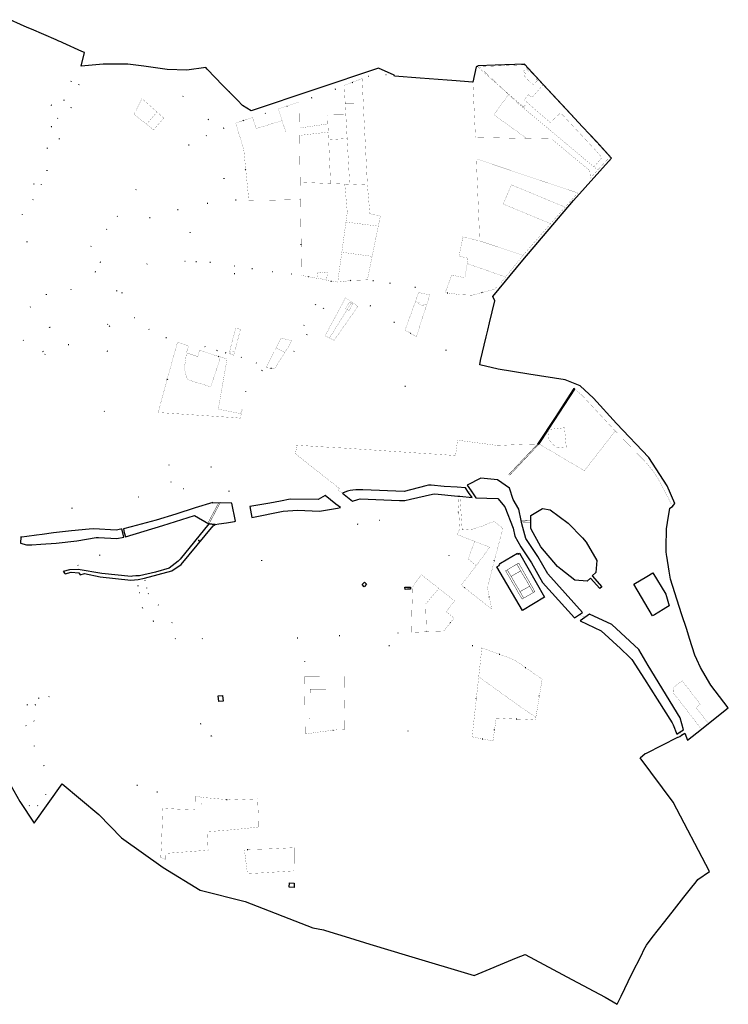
# Model space of a CAD drawing. Header units: metres. Extents: x 1943189 to 1944159, y 7204892 to 7205646.
# Tile 21 of 21: x 1943644 to 1944159, y 7204892 to 7205607. Entities that reach past the tile are written whole.
import ezdxf

# ---------------------------------------------------------------- set-up
doc = ezdxf.new("R2010")
doc.units = ezdxf.units.M
doc.header["$LTSCALE"] = 2
for name, pattern in [('CONTINU', [0]), ('PCI_LIEUDIT', [10, 4, -1.7, 0.45, -1.7, 0.45, -1.7]), ('PCI_SECTION', [23, 8, -2, 8, -2.25, 0.5, -2.25]), ('PCI_SUBDIV', [6, 4, -2]), ('PCI_TOPO', [2, 1, -1])]:
    doc.linetypes.add(name, pattern=pattern)
for name, color, linetype in [('1FLECHEFL', 7, 'CONTINU'), ('1LIEUDIT', 7, 'PCI_LIEUDIT'), ('1SECTION', 7, 'PCI_SECTION'), ('1SUBDFISC', 7, 'PCI_SUBDIV'), ('1SUBDSECT', 7, 'CONTINU'), ('1TRONFLUV', 7, 'CONTINU'), ('1TROUPARCELLE', 7, 'CONTINU'), ('3MURMI', 7, 'CONTINU'), ('3MURNONMI', 7, 'CONTINU'), ('3TOPOLINE', 7, 'PCI_TOPO')]:
    doc.layers.add(name, color=color, linetype=linetype)

# ---------------------------------------------------------------- blocks, each defined once
blk = doc.blocks.new('MURNOMI')
blk.add_line((-0.75, 0.5), (0.75, 0.5))
blk = doc.blocks.new('MURMI')
for p, q in [((-0.75, 0.5), (0.75, 0.5)), ((-0.75, -0.5), (0.75, -0.5))]:
    blk.add_line(p, q)
blk = doc.blocks.new('FLECHRU1')
blk.add_point((0, 0))

msp = doc.modelspace()

# ---------------------------------------------------------------- linework, layer by layer
at = {"layer": '1LIEUDIT', "ltscale": 0.5, "const_width": 0.3}
msp.add_lwpolyline([(1943638.01, 7205051.31), (1943644.42, 7205039.54), (1943654.87, 7205023.87), (1943675.18, 7205052.32), (1943701.87, 7205030.24), (1943718.2, 7205013.16), (1943748.61, 7204991.7), (1943775.36, 7204975.33), (1943807.91, 7204967.01), (1943857.13, 7204947.81), (1943864.91, 7204946.4), (1943866.38, 7204945.95), (1943883.68, 7204940.74), (1943898.59, 7204936.19), (1943926.65, 7204927.63), (1943974.21, 7204913.29), (1944005.01, 7204926.27), (1944011.11, 7204928.67), (1944044.97, 7204910.53), (1944069.22, 7204897.55), (1944077.99, 7204892.64), (1944079.87, 7204896.37), (1944080.81, 7204898.27), (1944088.71, 7204914.43), (1944095.53, 7204928.19), (1944097.41, 7204931.86), (1944099.17, 7204935.3), (1944103.48, 7204941.01), (1944112.61, 7204952.5), (1944119.63, 7204961.43), (1944126.46, 7204970.14), (1944131.2, 7204976.17), (1944135.2, 7204981.29), (1944136.58, 7204982.91), (1944144.9, 7204988.84), (1944118.65, 7205039.08), (1944094.74, 7205071.2), (1944098.37, 7205074.34), (1944099.15, 7205074.71), (1944122.08, 7205086.37), (1944122.3, 7205086.17), (1944123.35, 7205086.81), (1944124.63, 7205087.61), (1944126.98, 7205089.06), (1944128.99, 7205084.13), (1944139.08, 7205092.14), (1944144.15, 7205096.23), (1944158.41, 7205107.68), (1944145.89, 7205124.1), (1944140.06, 7205133.9), (1944138.53, 7205136.72), (1944135.68, 7205142.7), (1944134.43, 7205145.67), (1944130.44, 7205157.84), (1944128.44, 7205164.51), (1944124.75, 7205175.76), (1944119.84, 7205191.11), (1944116.72, 7205201.02), (1944115.68, 7205206.69), (1944113.97, 7205217.51), (1944113.71, 7205218.69), (1944113.6, 7205221.1), (1944113.64, 7205223.96), (1944113.87, 7205237.44), (1944114.51, 7205242.13), (1944116.22, 7205252.38), (1944118.15, 7205253.77), (1944119.76, 7205255.86), (1944114.27, 7205268.76), (1944100.83, 7205289.09), (1944077.49, 7205313.77), (1944060.76, 7205332.31), (1944051.19, 7205341.16), (1944040.3, 7205345.63), (1944013.9, 7205349.75), (1943991.67, 7205353.32), (1943978.37, 7205356.53), (1943978.76, 7205359.65), (1943982.91, 7205376.65), (1943984.15, 7205381.72), (1943985.39, 7205386.82), (1943989.31, 7205402.97), (1943987.74, 7205406.15), (1944009.54, 7205432.44), (1944046.35, 7205475.62), (1944073.85, 7205506.35), (1944062.92, 7205518.5), (1944052.87, 7205529.11), (1944041.36, 7205541.53), (1944024.61, 7205559.73), (1944010.76, 7205574.51), (1943989.35, 7205573.85), (1943977.07, 7205573.32), (1943975.53, 7205572.63), (1943973.25, 7205561.6), (1943957.89, 7205562.76), (1943954.68, 7205563.01), (1943934.9, 7205564.42), (1943916.34, 7205565.83), (1943916.12, 7205566.57), (1943904.69, 7205571.77), (1943812.47, 7205540.84), (1943805.99, 7205544.74), (1943802.44, 7205548.4), (1943796.42, 7205554.56), (1943791.88, 7205559.22), (1943780.37, 7205571), (1943779.58, 7205572.3), (1943765.77, 7205570.27), (1943751.49, 7205570.87), (1943734.38, 7205573.07), (1943722.94, 7205574.54), (1943705.04, 7205574.68), (1943689.1, 7205573.16), (1943691.31, 7205583.08), (1943689.6, 7205583.82), (1943675.69, 7205590.11), (1943674.37, 7205590.71), (1943672.71, 7205591.42), (1943670.75, 7205592.26), (1943652.86, 7205599.91), (1943649.73, 7205601.24), (1943649.73, 7205601.24), (1943644.91, 7205603.38), (1943637.41, 7205606.74)], dxfattribs=at)
at = {"layer": '1SECTION', "ltscale": 0.5, "const_width": 0.3}
msp.add_lwpolyline([(1943638.01, 7205051.31), (1943644.42, 7205039.54), (1943654.87, 7205023.87), (1943675.18, 7205052.32), (1943701.87, 7205030.24), (1943718.2, 7205013.16), (1943748.61, 7204991.7), (1943775.36, 7204975.33), (1943807.91, 7204967.01), (1943857.13, 7204947.81), (1943864.91, 7204946.4), (1943866.38, 7204945.95), (1943883.68, 7204940.74), (1943898.59, 7204936.19), (1943926.65, 7204927.63), (1943974.21, 7204913.29), (1944005.01, 7204926.27), (1944011.11, 7204928.67), (1944044.97, 7204910.53), (1944069.22, 7204897.55), (1944077.99, 7204892.64), (1944079.87, 7204896.37), (1944080.81, 7204898.27), (1944088.71, 7204914.43), (1944095.53, 7204928.19), (1944097.41, 7204931.86), (1944099.17, 7204935.3), (1944103.48, 7204941.01), (1944112.61, 7204952.5), (1944119.63, 7204961.43), (1944126.46, 7204970.14), (1944131.2, 7204976.17), (1944135.2, 7204981.29), (1944136.58, 7204982.91), (1944144.9, 7204988.84), (1944118.65, 7205039.08), (1944094.74, 7205071.2), (1944098.37, 7205074.34), (1944099.15, 7205074.71), (1944122.08, 7205086.37), (1944122.3, 7205086.17), (1944123.35, 7205086.81), (1944124.63, 7205087.61), (1944126.98, 7205089.06), (1944128.99, 7205084.13), (1944139.08, 7205092.14), (1944144.15, 7205096.23), (1944158.41, 7205107.68), (1944145.89, 7205124.1), (1944140.06, 7205133.9), (1944138.53, 7205136.72), (1944135.68, 7205142.7), (1944134.43, 7205145.67), (1944130.44, 7205157.84), (1944128.44, 7205164.51), (1944124.75, 7205175.76), (1944119.84, 7205191.11), (1944116.72, 7205201.02), (1944115.68, 7205206.69), (1944113.97, 7205217.51), (1944113.71, 7205218.69), (1944113.6, 7205221.1), (1944113.64, 7205223.96), (1944113.87, 7205237.44), (1944114.51, 7205242.13), (1944116.22, 7205252.38), (1944118.15, 7205253.77), (1944119.76, 7205255.86), (1944114.27, 7205268.76), (1944100.83, 7205289.09), (1944077.49, 7205313.77), (1944060.76, 7205332.31), (1944051.19, 7205341.16), (1944040.3, 7205345.63), (1944013.9, 7205349.75), (1943991.67, 7205353.32), (1943978.37, 7205356.53), (1943978.76, 7205359.65), (1943982.91, 7205376.65), (1943984.15, 7205381.72), (1943985.39, 7205386.82), (1943989.31, 7205402.97), (1943987.74, 7205406.15), (1944009.54, 7205432.44), (1944046.35, 7205475.62), (1944073.85, 7205506.35), (1944062.92, 7205518.5), (1944052.87, 7205529.11), (1944041.36, 7205541.53), (1944024.61, 7205559.73), (1944010.76, 7205574.51), (1943989.35, 7205573.85), (1943977.07, 7205573.32), (1943975.53, 7205572.63), (1943973.25, 7205561.6), (1943957.89, 7205562.76), (1943954.68, 7205563.01), (1943934.9, 7205564.42), (1943916.34, 7205565.83), (1943916.12, 7205566.57), (1943904.69, 7205571.77), (1943812.47, 7205540.84), (1943805.99, 7205544.74), (1943802.44, 7205548.4), (1943796.42, 7205554.56), (1943791.88, 7205559.22), (1943780.37, 7205571), (1943779.58, 7205572.3), (1943765.77, 7205570.27), (1943751.49, 7205570.87), (1943734.38, 7205573.07), (1943722.94, 7205574.54), (1943705.04, 7205574.68), (1943689.1, 7205573.16), (1943691.31, 7205583.08), (1943689.6, 7205583.82), (1943675.69, 7205590.11), (1943674.37, 7205590.71), (1943672.71, 7205591.42), (1943670.75, 7205592.26), (1943652.86, 7205599.91), (1943649.73, 7205601.24), (1943649.73, 7205601.24), (1943644.91, 7205603.38), (1943637.41, 7205606.74)], dxfattribs=at)
at = {"layer": '1SUBDFISC', "ltscale": 0.5, "const_width": 0.1}
for points in [[(1943976.75, 7205572.72), (1943975.53, 7205572.63), (1943973.25, 7205561.6), (1943975.15, 7205521.49), (1944012.34, 7205520.7), (1943993.52, 7205534.32), (1943988.55, 7205538.06), (1943995.97, 7205548.21), (1943999.18, 7205552.61), (1943994.78, 7205556.71), (1943988.74, 7205561.96), (1943976.75, 7205572.72)], [(1944017.03, 7205559.85), (1944015.33, 7205561.72), (1944014.9, 7205561.34), (1944010.41, 7205566.27), (1944011.75, 7205567.49), (1944009.93, 7205569.49), (1944012.05, 7205571.43), (1944013.8, 7205569.51), (1944014.27, 7205569.97), (1944010.43, 7205574.17), (1943978.01, 7205572.77), (1943994.78, 7205556.71), (1944008.42, 7205545.02), (1944009.91, 7205543.56), (1944012.85, 7205546.67), (1944010.46, 7205548.78), (1944013.68, 7205552.49), (1944016.16, 7205550.45), (1944020.52, 7205555.4), (1944024.08, 7205559.47), (1944018.94, 7205565.05), (1944018.45, 7205564.6), (1944020.16, 7205562.71), (1944017.03, 7205559.85)], [(1944015.33, 7205561.72), (1944017.03, 7205559.85), (1944020.16, 7205562.71), (1944018.45, 7205564.6), (1944018.94, 7205565.05), (1944014.27, 7205569.97), (1944013.8, 7205569.51), (1944012.05, 7205571.43), (1944009.93, 7205569.49), (1944011.75, 7205567.49), (1944010.41, 7205566.27), (1944014.9, 7205561.34), (1944015.33, 7205561.72)], [(1943879.89, 7205559.25), (1943880.6, 7205546.32), (1943885.67, 7205546.36), (1943893.74, 7205546.43), (1943893.23, 7205557), (1943892.88, 7205564.09), (1943879.89, 7205559.25)], [(1944019.02, 7205541.22), (1944029.38, 7205532.28), (1944036.96, 7205539.32), (1944061.02, 7205513.52), (1944066.95, 7205506.86), (1944061.08, 7205500.12), (1944063.87, 7205497.8), (1944072.5, 7205507.17), (1944071.34, 7205508.57), (1944059.66, 7205521.32), (1944024.08, 7205559.47), (1944020.52, 7205555.4), (1944016.16, 7205550.45), (1944013.68, 7205552.49), (1944010.46, 7205548.78), (1944012.85, 7205546.67), (1944019.02, 7205541.22)], [(1943736.44, 7205531.11), (1943744.05, 7205539.94), (1943733.13, 7205549.67), (1943727.33, 7205538.21), (1943734.33, 7205532.76), (1943736.44, 7205531.11)], [(1943843.44, 7205525.67), (1943847.36, 7205525.69), (1943847.32, 7205528.24), (1943847.03, 7205547.05), (1943832.1, 7205542.12), (1943832.78, 7205540.06), (1943834.87, 7205533.69), (1943835.52, 7205531.25), (1943837.62, 7205525.63), (1943840.8, 7205525.65), (1943843.44, 7205525.67)], [(1943885.67, 7205546.36), (1943880.6, 7205546.32), (1943881.07, 7205537.93), (1943882.03, 7205520.67), (1943883.85, 7205487.46), (1943896.73, 7205486.94), (1943895.16, 7205517.87), (1943894.03, 7205539.58), (1943893.74, 7205546.43), (1943885.67, 7205546.36)], [(1943995.97, 7205548.21), (1943988.55, 7205538.06), (1943993.52, 7205534.32), (1944012.34, 7205520.7), (1944030.5, 7205520.34), (1944041.64, 7205510.93), (1944052.9, 7205501.65), (1944058.08, 7205497.45), (1944058.29, 7205494.96), (1944058.57, 7205491.86), (1944063.87, 7205497.8), (1944061.08, 7205500.12), (1944014.29, 7205539.26), (1944006.86, 7205545.42), (1943999.18, 7205552.61), (1943995.97, 7205548.21)], [(1944019.02, 7205541.22), (1944012.85, 7205546.67), (1944009.91, 7205543.56), (1944014.29, 7205539.26), (1944061.08, 7205500.12), (1944066.95, 7205506.86), (1944061.02, 7205513.52), (1944036.96, 7205539.32), (1944029.38, 7205532.28), (1944019.02, 7205541.22)], [(1943744.05, 7205539.94), (1943736.44, 7205531.11), (1943741.52, 7205526.98), (1943748.99, 7205535.47), (1943744.05, 7205539.94)], [(1943847.36, 7205525.69), (1943843.44, 7205525.67), (1943840.8, 7205525.65), (1943837.62, 7205525.63), (1943835.52, 7205531.25), (1943834.87, 7205533.69), (1943819.09, 7205528.82), (1943816.09, 7205527.9), (1943813.25, 7205535.96), (1943801.16, 7205531.88), (1943803.09, 7205525.45), (1943804.89, 7205519.66), (1943806.8, 7205513.37), (1943807.06, 7205512.12), (1943810.49, 7205477.56), (1943810.53, 7205475.68), (1943813.18, 7205475.73), (1943815.72, 7205475.77), (1943821.96, 7205475.81), (1943834.87, 7205476.09), (1943848.13, 7205476.39), (1943847.94, 7205488.91), (1943847.4, 7205522.9), (1943847.36, 7205525.69)], [(1943881, 7205520.6), (1943882.03, 7205520.67), (1943881.07, 7205537.93), (1943879.73, 7205537.91), (1943873.91, 7205537.83), (1943871.28, 7205537.79), (1943867.8, 7205537.73), (1943868.05, 7205531.29), (1943868.35, 7205525.33), (1943868.59, 7205519.84), (1943878.41, 7205520.44), (1943881, 7205520.6)], [(1943854.08, 7205529.24), (1943847.32, 7205528.24), (1943847.36, 7205525.69), (1943847.4, 7205522.9), (1943868.35, 7205525.33), (1943868.05, 7205531.29), (1943864.05, 7205530.7), (1943854.08, 7205529.24)], [(1943868.35, 7205525.33), (1943847.4, 7205522.9), (1943847.94, 7205488.91), (1943870, 7205487.99), (1943868.59, 7205519.84), (1943868.35, 7205525.33)], [(1943882.03, 7205520.67), (1943881, 7205520.6), (1943878.41, 7205520.44), (1943868.59, 7205519.84), (1943870, 7205487.99), (1943880.3, 7205487.61), (1943883.85, 7205487.46), (1943882.03, 7205520.67)], [(1944013.99, 7205493.07), (1943975.77, 7205505.88), (1943978.25, 7205446.32), (1944009.64, 7205435.9), (1944029.68, 7205458.89), (1943995.22, 7205473.13), (1944001.21, 7205487.06), (1944040.21, 7205470.88), (1944049.33, 7205481.15), (1944013.99, 7205493.07)], [(1943864.14, 7205423.65), (1943867.73, 7205423.19), (1943867.09, 7205418.19), (1943867.02, 7205417.6), (1943875.27, 7205416.46), (1943875.62, 7205419.78), (1943878.16, 7205438.14), (1943881.15, 7205460.06), (1943882.12, 7205467.08), (1943880.3, 7205487.61), (1943870, 7205487.99), (1943847.94, 7205488.91), (1943848.13, 7205476.39), (1943849.05, 7205421.27), (1943860.07, 7205419.29), (1943860.11, 7205419.64), (1943860.63, 7205423.7), (1943864.09, 7205423.25), (1943864.14, 7205423.65)], [(1943904.62, 7205457.08), (1943906.09, 7205464.33), (1943898.52, 7205466.15), (1943896.73, 7205486.94), (1943883.85, 7205487.46), (1943880.3, 7205487.61), (1943882.12, 7205467.08), (1943881.15, 7205460.06), (1943904.62, 7205457.08)], [(1944040.21, 7205470.88), (1944001.21, 7205487.06), (1943995.22, 7205473.13), (1944029.68, 7205458.89), (1944040.21, 7205470.88)], [(1943904.62, 7205457.08), (1943881.15, 7205460.06), (1943878.16, 7205438.14), (1943900.14, 7205435.16), (1943904.62, 7205457.08)], [(1943969.17, 7205429.92), (1943997, 7205420.18), (1944009.64, 7205435.9), (1943978.25, 7205446.32), (1943966, 7205449.29), (1943963.27, 7205435.27), (1943969.73, 7205433.81), (1943969.17, 7205429.92)], [(1943878.16, 7205438.14), (1943875.62, 7205419.78), (1943875.27, 7205416.46), (1943879.88, 7205416.97), (1943884.49, 7205417.67), (1943896.71, 7205418.12), (1943900.14, 7205435.16), (1943878.16, 7205438.14)], [(1943997, 7205420.18), (1943969.17, 7205429.92), (1943967.45, 7205419.64), (1943957.96, 7205421.52), (1943953.17, 7205408.9), (1943963.63, 7205407.4), (1943972.59, 7205406.99), (1943982.74, 7205409.61), (1943988.53, 7205411.17), (1943990.62, 7205412.95), (1943992.58, 7205414.84), (1943993.68, 7205416), (1943997, 7205420.18)], [(1943867.73, 7205423.19), (1943864.14, 7205423.65), (1943864.09, 7205423.25), (1943860.63, 7205423.7), (1943860.11, 7205419.64), (1943860.07, 7205419.29), (1943863.51, 7205418.76), (1943867.09, 7205418.19), (1943867.73, 7205423.19)], [(1943882.03, 7205396.52), (1943880.87, 7205397.22), (1943883.88, 7205402.15), (1943885.09, 7205401.42), (1943885.45, 7205401.99), (1943880.73, 7205405.12), (1943878.45, 7205400.6), (1943866.03, 7205377.58), (1943869.22, 7205375.91), (1943882.03, 7205396.52)], [(1943938.73, 7205400.24), (1943939.68, 7205399.94), (1943942.02, 7205407.22), (1943933.91, 7205408.87), (1943931.63, 7205402.47), (1943933.37, 7205401.92), (1943934.28, 7205401.63), (1943933.9, 7205400.42), (1943937.5, 7205399.28), (1943937.88, 7205400.5), (1943938.73, 7205400.24)], [(1943882.03, 7205396.52), (1943869.22, 7205375.91), (1943872.55, 7205374.2), (1943889.77, 7205398.79), (1943885.45, 7205401.99), (1943885.09, 7205401.42), (1943886.31, 7205400.67), (1943883.3, 7205395.74), (1943882.03, 7205396.52)], [(1943880.87, 7205397.22), (1943882.03, 7205396.52), (1943885.09, 7205401.42), (1943883.88, 7205402.15), (1943880.87, 7205397.22)], [(1943882.03, 7205396.52), (1943883.3, 7205395.74), (1943886.31, 7205400.67), (1943885.09, 7205401.42), (1943882.03, 7205396.52)], [(1943934.28, 7205401.63), (1943933.37, 7205401.92), (1943931.63, 7205402.47), (1943930.23, 7205398.63), (1943924.05, 7205381.68), (1943932.24, 7205376.8), (1943939.68, 7205399.94), (1943938.73, 7205400.24), (1943937.88, 7205400.5), (1943937.5, 7205399.28), (1943933.9, 7205400.42), (1943934.28, 7205401.63)], [(1943797.2, 7205364.16), (1943797.32, 7205364.63), (1943797.8, 7205366.55), (1943799.84, 7205366.07), (1943800.41, 7205365.94), (1943804.63, 7205382.24), (1943801.15, 7205383.08), (1943796.26, 7205364.45), (1943797.2, 7205364.16)], [(1943830.41, 7205368.68), (1943830.82, 7205368.46), (1943834.6, 7205366.61), (1943836.83, 7205365.52), (1943839.9, 7205370.38), (1943841.71, 7205374.09), (1943834.01, 7205375.81), (1943830.41, 7205368.68)], [(1943758.96, 7205373.03), (1943750.47, 7205342.45), (1943746.04, 7205326.14), (1943744.95, 7205321.85), (1943800.16, 7205318.14), (1943804.46, 7205317.73), (1943805.44, 7205321.86), (1943805.96, 7205324.35), (1943805.46, 7205324.45), (1943804.6, 7205321.05), (1943788.5, 7205324.31), (1943794.92, 7205360.76), (1943790.1, 7205362.17), (1943788.23, 7205356.35), (1943784.78, 7205345.6), (1943783.12, 7205340.48), (1943766.09, 7205345.71), (1943763.79, 7205353.55), (1943764.76, 7205359.72), (1943765.42, 7205365.13), (1943766.98, 7205370.05), (1943758.96, 7205373.03)], [(1943830.82, 7205368.46), (1943830.41, 7205368.68), (1943823.18, 7205354.38), (1943829.36, 7205353.66), (1943836.83, 7205365.52), (1943834.6, 7205366.61), (1943830.82, 7205368.46)], [(1943784.78, 7205345.6), (1943788.23, 7205356.35), (1943790.1, 7205362.17), (1943788.83, 7205362.55), (1943783.74, 7205364.03), (1943779.33, 7205365.51), (1943774.97, 7205367.13), (1943773.55, 7205362.41), (1943765.42, 7205365.13), (1943764.76, 7205359.72), (1943763.79, 7205353.55), (1943766.09, 7205345.71), (1943783.12, 7205340.48), (1943784.78, 7205345.6)], [(1943797.32, 7205364.63), (1943797.2, 7205364.16), (1943799.75, 7205363.39), (1943800.41, 7205365.94), (1943799.84, 7205366.07), (1943797.8, 7205366.55), (1943797.32, 7205364.63)], [(1944021.31, 7205299.05), (1944039.25, 7205288.43), (1944054.2, 7205279.64), (1944076.61, 7205308.43), (1944052.43, 7205334.4), (1944047.29, 7205338.74), (1944028.19, 7205309.55), (1944039.75, 7205310.79), (1944041.03, 7205296.68), (1944038.5, 7205296.48), (1944034.09, 7205296.13), (1944033.85, 7205296.11), (1944028.51, 7205301.99), (1944027.85, 7205309.04), (1944021.31, 7205299.05)], [(1944033.85, 7205296.11), (1944034.09, 7205296.13), (1944038.5, 7205296.48), (1944041.03, 7205296.68), (1944039.75, 7205310.79), (1944028.19, 7205309.55), (1944027.85, 7205309.04), (1944028.51, 7205301.99), (1944033.85, 7205296.11)], [(1944054.2, 7205279.64), (1944039.25, 7205288.43), (1944021.31, 7205299.05), (1944020.27, 7205298.99), (1944009.62, 7205298.71), (1943998.98, 7205298.27), (1943991.54, 7205297.87), (1943962.08, 7205301.77), (1943960.72, 7205290.59), (1943950.35, 7205291.38), (1943938.66, 7205292.09), (1943880.39, 7205296.01), (1943862.56, 7205297.02), (1943845.56, 7205298.16), (1943844.52, 7205291.93), (1943852.96, 7205285.18), (1943875.54, 7205267.43), (1943876.31, 7205266.67), (1943875.67, 7205265.56), (1943878.64, 7205263.23), (1943880.42, 7205264.03), (1943882.25, 7205264.69), (1943884.15, 7205265.18), (1943886.07, 7205265.51), (1943888.23, 7205265.67), (1943893.52, 7205265.71), (1943923.28, 7205264.46), (1943939.02, 7205268.7), (1943941.14, 7205269.08), (1943943.02, 7205269.03), (1943952.45, 7205268.22), (1943961.9, 7205267.58), (1943967.81, 7205267.27), (1943970.18, 7205263.88), (1943971.9, 7205265.03), (1943969.02, 7205269.12), (1943979.11, 7205274.16), (1943991.11, 7205272.97), (1943999.81, 7205267.07), (1944002.46, 7205258.64), (1944006.59, 7205251.8), (1944008.19, 7205243.52), (1944008.77, 7205241.1), (1944010.19, 7205235.76), (1944011.77, 7205230.47), (1944020.48, 7205217.36), (1944027.73, 7205204.85), (1944052.71, 7205176.75), (1944050.74, 7205175.37), (1944054.46, 7205173.08), (1944057.86, 7205175.46), (1944074.08, 7205167.96), (1944093.75, 7205149.9), (1944100.54, 7205138.33), (1944123.7, 7205100.31), (1944126.08, 7205091.65), (1944123.64, 7205090.08), (1944124.63, 7205087.61), (1944126.98, 7205089.06), (1944128.99, 7205084.13), (1944139.08, 7205092.14), (1944118.84, 7205118.24), (1944118.61, 7205119.16), (1944118.56, 7205120.11), (1944118.68, 7205121.06), (1944118.95, 7205121.97), (1944119.37, 7205122.78), (1944125.11, 7205127.24), (1944138.25, 7205110.29), (1944135.12, 7205107.87), (1944144.15, 7205096.23), (1944158.41, 7205107.68), (1944145.89, 7205124.1), (1944140.06, 7205133.9), (1944138.53, 7205136.72), (1944135.68, 7205142.7), (1944134.43, 7205145.67), (1944130.44, 7205157.84), (1944128.44, 7205164.51), (1944124.75, 7205175.76), (1944119.84, 7205191.11), (1944116.72, 7205201.02), (1944115.68, 7205206.69), (1944113.97, 7205217.51), (1944113.71, 7205218.69), (1944113.6, 7205221.1), (1944113.64, 7205223.96), (1944113.87, 7205237.44), (1944114.51, 7205242.13), (1944116.22, 7205252.38), (1944118.15, 7205253.77), (1944108, 7205273.2), (1944107.33, 7205274.31), (1944105.33, 7205277.41), (1944103.2, 7205280.43), (1944098.85, 7205285.65), (1944076.61, 7205308.43), (1944054.2, 7205279.64)], [(1943985.51, 7205224.12), (1943975.66, 7205210.64), (1943964.83, 7205196.59), (1943986.89, 7205179.27), (1943983.84, 7205194.79), (1943991.34, 7205223.91), (1943995.07, 7205237.86), (1943988.74, 7205242.7), (1943986.23, 7205242.05), (1943980.47, 7205239.56), (1943973.08, 7205237.24), (1943965.51, 7205236.69), (1943963.83, 7205261.04), (1943962.4, 7205261.19), (1943963.7, 7205237.45), (1943961.95, 7205233.23), (1943974.45, 7205228.36), (1943985.51, 7205224.12)], [(1943985.51, 7205224.12), (1943974.45, 7205228.36), (1943973.86, 7205226.7), (1943970.88, 7205218.3), (1943969.96, 7205215.51), (1943975.66, 7205210.64), (1943985.51, 7205224.12)], [(1943948.58, 7205194.19), (1943935.78, 7205204.25), (1943929.53, 7205195.2), (1943929.02, 7205178.88), (1943928.67, 7205162.33), (1943939.58, 7205162.71), (1943938.96, 7205182.83), (1943948.58, 7205194.19)], [(1943959.61, 7205172.68), (1943954.05, 7205177.24), (1943959.9, 7205185.25), (1943948.58, 7205194.19), (1943938.96, 7205182.83), (1943939.58, 7205162.71), (1943951.94, 7205163.06), (1943959.61, 7205172.68)], [(1944011.16, 7205105.86), (1944019.01, 7205100.88), (1944020.15, 7205107.88), (1944023.53, 7205128.27), (1944004.6, 7205141.6), (1944003.11, 7205142.52), (1943979.79, 7205151.07), (1943977.5, 7205130.06), (1944011.16, 7205105.86)], [(1943855.03, 7205099.86), (1943855.09, 7205109.3), (1943855.15, 7205121.12), (1943879.92, 7205121.2), (1943879.81, 7205130.25), (1943874.08, 7205130.19), (1943869.3, 7205130.15), (1943851.04, 7205130.04), (1943851.37, 7205109.33), (1943851.45, 7205099.92), (1943855.03, 7205099.86)], [(1944019.01, 7205100.88), (1944011.16, 7205105.86), (1943977.5, 7205130.06), (1943972.72, 7205086.48), (1943987.86, 7205083.56), (1943990.2, 7205100.14), (1944000.35, 7205099.58), (1944010.77, 7205099.18), (1944018.65, 7205098.69), (1944019.01, 7205100.88)], [(1943855.03, 7205099.86), (1943851.45, 7205099.92), (1943851.56, 7205088.54), (1943860.99, 7205089.93), (1943870.46, 7205091.15), (1943875.46, 7205091.73), (1943880.4, 7205091.83), (1943879.92, 7205121.2), (1943855.15, 7205121.12), (1943855.09, 7205109.3), (1943855.03, 7205099.86)], [(1943799.01, 7205019.16), (1943806.79, 7205019.89), (1943817.74, 7205021.09), (1943817.54, 7205030.23), (1943817.06, 7205041.49), (1943798.31, 7205040.66), (1943777.81, 7205042.47), (1943776.43, 7205042.69), (1943776.43, 7205042.46), (1943776.37, 7205037.49), (1943771.64, 7205037.53), (1943771.55, 7205033.56), (1943768.87, 7205033.65), (1943758.58, 7205034.09), (1943748.29, 7205034.69), (1943747.42, 7205011.81), (1943746.78, 7204999.03), (1943750.26, 7204997.51), (1943750.11, 7205001.91), (1943781.13, 7205004.26), (1943780.55, 7205017.69), (1943784.86, 7205017.98), (1943795.83, 7205018.85), (1943799.01, 7205019.16)], [(1943771.64, 7205037.53), (1943776.37, 7205037.49), (1943776.43, 7205042.46), (1943776.43, 7205042.69), (1943771.76, 7205043.43), (1943771.75, 7205042.51), (1943771.64, 7205037.53)], [(1943819.4, 7204987.76), (1943822.6, 7204987.95), (1943832.28, 7204988.57), (1943843.5, 7204989.27), (1943843.58, 7205006.09), (1943826.36, 7205005.23), (1943811.27, 7205004.8), (1943807.47, 7205004.58), (1943809.67, 7204987.24), (1943819.4, 7204987.76)]]:
    msp.add_lwpolyline(points, close=True, dxfattribs=at)
at = {"layer": '1SUBDSECT'}
msp.add_lwpolyline([(1943638.01, 7205051.31), (1943644.42, 7205039.54), (1943654.87, 7205023.87), (1943675.18, 7205052.32), (1943701.87, 7205030.24), (1943718.2, 7205013.16), (1943748.61, 7204991.7), (1943775.36, 7204975.33), (1943807.91, 7204967.01), (1943857.13, 7204947.81), (1943864.91, 7204946.4), (1943866.38, 7204945.95), (1943883.68, 7204940.74), (1943898.59, 7204936.19), (1943926.65, 7204927.63), (1943974.21, 7204913.29), (1944005.01, 7204926.27), (1944011.11, 7204928.67), (1944044.97, 7204910.53), (1944069.22, 7204897.55), (1944077.99, 7204892.64), (1944079.87, 7204896.37), (1944080.81, 7204898.27), (1944088.71, 7204914.43), (1944095.53, 7204928.19), (1944097.41, 7204931.86), (1944099.17, 7204935.3), (1944103.48, 7204941.01), (1944112.61, 7204952.5), (1944119.63, 7204961.43), (1944126.46, 7204970.14), (1944131.2, 7204976.17), (1944135.2, 7204981.29), (1944136.58, 7204982.91), (1944144.9, 7204988.84), (1944118.65, 7205039.08), (1944094.74, 7205071.2), (1944098.37, 7205074.34), (1944099.15, 7205074.71), (1944122.08, 7205086.37), (1944122.3, 7205086.17), (1944123.35, 7205086.81), (1944124.63, 7205087.61), (1944126.98, 7205089.06), (1944128.99, 7205084.13), (1944139.08, 7205092.14), (1944144.15, 7205096.23), (1944158.41, 7205107.68), (1944145.89, 7205124.1), (1944140.06, 7205133.9), (1944138.53, 7205136.72), (1944135.68, 7205142.7), (1944134.43, 7205145.67), (1944130.44, 7205157.84), (1944128.44, 7205164.51), (1944124.75, 7205175.76), (1944119.84, 7205191.11), (1944116.72, 7205201.02), (1944115.68, 7205206.69), (1944113.97, 7205217.51), (1944113.71, 7205218.69), (1944113.6, 7205221.1), (1944113.64, 7205223.96), (1944113.87, 7205237.44), (1944114.51, 7205242.13), (1944116.22, 7205252.38), (1944118.15, 7205253.77), (1944119.76, 7205255.86), (1944114.27, 7205268.76), (1944100.83, 7205289.09), (1944077.49, 7205313.77), (1944060.76, 7205332.31), (1944051.19, 7205341.16), (1944040.3, 7205345.63), (1944013.9, 7205349.75), (1943991.67, 7205353.32), (1943978.37, 7205356.53), (1943978.76, 7205359.65), (1943982.91, 7205376.65), (1943984.15, 7205381.72), (1943985.39, 7205386.82), (1943989.31, 7205402.97), (1943987.74, 7205406.15), (1944009.54, 7205432.44), (1944046.35, 7205475.62), (1944073.85, 7205506.35), (1944062.92, 7205518.5), (1944052.87, 7205529.11), (1944041.36, 7205541.53), (1944024.61, 7205559.73), (1944010.76, 7205574.51), (1943989.35, 7205573.85), (1943977.07, 7205573.32), (1943975.53, 7205572.63), (1943973.25, 7205561.6), (1943957.89, 7205562.76), (1943954.68, 7205563.01), (1943934.9, 7205564.42), (1943916.34, 7205565.83), (1943916.12, 7205566.57), (1943904.69, 7205571.77), (1943812.47, 7205540.84), (1943805.99, 7205544.74), (1943802.44, 7205548.4), (1943796.42, 7205554.56), (1943791.88, 7205559.22), (1943780.37, 7205571), (1943779.58, 7205572.3), (1943765.77, 7205570.27), (1943751.49, 7205570.87), (1943734.38, 7205573.07), (1943722.94, 7205574.54), (1943705.04, 7205574.68), (1943689.1, 7205573.16), (1943691.31, 7205583.08), (1943689.6, 7205583.82), (1943675.69, 7205590.11), (1943674.37, 7205590.71), (1943672.71, 7205591.42), (1943670.75, 7205592.26), (1943652.86, 7205599.91), (1943649.73, 7205601.24), (1943649.73, 7205601.24), (1943644.91, 7205603.38), (1943637.41, 7205606.74)], dxfattribs=at)
at = {"layer": '1TRONFLUV'}
for points in [[(1944028.19, 7205309.55), (1944047.29, 7205338.74), (1944046.53, 7205339.17), (1944032.99, 7205318.3), (1944020.27, 7205298.99), (1944021.31, 7205299.05), (1944027.85, 7205309.04), (1944028.19, 7205309.55)], [(1943885.95, 7205257.5), (1943889.73, 7205258.84), (1943891.56, 7205259.12), (1943920.07, 7205258.03), (1943923.79, 7205258.09), (1943928.05, 7205258.91), (1943943.86, 7205262.69), (1943945.7, 7205262.8), (1943962.4, 7205261.19), (1943963.83, 7205261.04), (1943972.86, 7205260.07), (1943970.18, 7205263.88), (1943967.81, 7205267.27), (1943961.9, 7205267.58), (1943952.45, 7205268.22), (1943943.02, 7205269.03), (1943941.14, 7205269.08), (1943939.02, 7205268.7), (1943923.28, 7205264.46), (1943893.52, 7205265.71), (1943888.23, 7205265.67), (1943886.07, 7205265.51), (1943884.15, 7205265.18), (1943882.25, 7205264.69), (1943880.42, 7205264.03), (1943878.64, 7205263.23), (1943885.95, 7205257.5)], [(1943979.11, 7205274.16), (1943969.02, 7205269.12), (1943971.9, 7205265.03), (1943975.49, 7205259.96), (1943991.38, 7205259.51), (1943996.46, 7205253.47), (1944002.61, 7205237.87), (1944003.73, 7205232.2), (1944008.1, 7205224.35), (1944011.84, 7205218.63), (1944015.8, 7205212.89), (1944023.7, 7205198.61), (1944047.03, 7205172.76), (1944050.74, 7205175.37), (1944052.71, 7205176.75), (1944027.73, 7205204.85), (1944020.48, 7205217.36), (1944011.77, 7205230.47), (1944010.19, 7205235.76), (1944008.77, 7205241.1), (1944008.19, 7205243.52), (1944006.59, 7205251.8), (1944002.46, 7205258.64), (1943999.81, 7205267.07), (1943991.11, 7205272.97), (1943979.11, 7205274.16)], [(1943877.13, 7205252.88), (1943873.89, 7205255.43), (1943866.15, 7205261.55), (1943864.42, 7205260.62), (1943861.1, 7205258.74), (1943840.7, 7205258.88), (1943833.75, 7205257.62), (1943825.88, 7205255.98), (1943811.35, 7205253.76), (1943812.86, 7205245.78), (1943835.68, 7205250.21), (1943846.01, 7205251), (1943862, 7205250.31), (1943874.98, 7205252.42), (1943877.13, 7205252.88)], [(1943771.31, 7205247.04), (1943781.74, 7205241.03), (1943786.32, 7205240.48), (1943789, 7205241.01), (1943794.44, 7205241.78), (1943800.33, 7205242.81), (1943800.99, 7205242.92), (1943798.37, 7205255.98), (1943790.44, 7205256.42), (1943784.62, 7205255.99), (1943784.46, 7205256.48), (1943771.84, 7205252.6), (1943757.74, 7205248.06), (1943743.37, 7205243.73), (1943725.33, 7205238.94), (1943719.66, 7205237.55), (1943720.33, 7205234.85), (1943721.15, 7205231.56), (1943748.3, 7205239.77), (1943771.31, 7205247.04)], [(1943786.32, 7205240.48), (1943781.74, 7205241.03), (1943760.84, 7205215.34), (1943759.46, 7205213.91), (1943752.85, 7205208.96), (1943742.86, 7205206.12), (1943731.28, 7205203.45), (1943728.74, 7205203.35), (1943726.22, 7205203.07), (1943725.33, 7205202.94), (1943704.05, 7205205.1), (1943686.93, 7205207.86), (1943680.49, 7205207.68), (1943676.03, 7205206.56), (1943677.3, 7205204.82), (1943681.76, 7205205.99), (1943687.3, 7205205.43), (1943688.17, 7205204), (1943691.45, 7205204.98), (1943702.81, 7205202.73), (1943724.97, 7205200.14), (1943730.46, 7205200.73), (1943735.07, 7205201.72), (1943754.86, 7205206.87), (1943761.47, 7205211.52), (1943784.69, 7205239.64), (1943786.32, 7205240.48)], [(1943649.26, 7205225.73), (1943653.17, 7205225.93), (1943659.7, 7205226.41), (1943670.77, 7205227.1), (1943685.8, 7205228.79), (1943699.97, 7205231.14), (1943701.54, 7205231.26), (1943714.93, 7205230.5), (1943719.97, 7205231.31), (1943719.2, 7205234.56), (1943718.56, 7205237.24), (1943717.77, 7205237.21), (1943714.35, 7205236.42), (1943698.26, 7205237.52), (1943694.87, 7205237.2), (1943681.91, 7205235.91), (1943668.97, 7205234.45), (1943660.62, 7205233.31), (1943656.69, 7205232.81), (1943649.58, 7205231.84), (1943645.99, 7205231.45), (1943645.22, 7205231.72), (1943645, 7205226.97), (1943649.26, 7205225.73)], [(1944126.08, 7205091.65), (1944123.7, 7205100.31), (1944100.54, 7205138.33), (1944093.75, 7205149.9), (1944074.08, 7205167.96), (1944057.86, 7205175.46), (1944054.46, 7205173.08), (1944051, 7205170.67), (1944066.41, 7205163.53), (1944080.36, 7205150.59), (1944086.99, 7205144.28), (1944088.53, 7205142.64), (1944097.87, 7205128.3), (1944107.06, 7205113.87), (1944117.82, 7205096.59), (1944118.62, 7205095.18), (1944121.26, 7205088.54), (1944123.64, 7205090.08), (1944126.08, 7205091.65)]]:
    msp.add_lwpolyline(points, close=True, dxfattribs=at)
at = {"layer": '1TROUPARCELLE'}
for points in [[(1944058.53, 7205201.75), (1944056.28, 7205199.59), (1944047.27, 7205200.19), (1944037.04, 7205208.13), (1944034.67, 7205210.13), (1944022.57, 7205224.32), (1944015.48, 7205237.28), (1944015.2, 7205237.92), (1944015.28, 7205247.04), (1944023.72, 7205252.31), (1944029.39, 7205251.28), (1944042.49, 7205241.67), (1944052.69, 7205230.9), (1944055.44, 7205227.69), (1944063.22, 7205214.43), (1944062.47, 7205205.7), (1944059.92, 7205203.26), (1944066.87, 7205195.41), (1944065.35, 7205194.1), (1944058.53, 7205201.75)], [(1943990.62, 7205209.92), (1943992.24, 7205210.9), (1943992.6, 7205211.68), (1943993.1, 7205212.36), (1943993.33, 7205212.6), (1944005.54, 7205219.7), (1944005.91, 7205219.05), (1944007.12, 7205219.76), (1944025.18, 7205187.86), (1944009.27, 7205178.31), (1943990.62, 7205209.92)], [(1944090.07, 7205197.37), (1944099.55, 7205202.88), (1944103.89, 7205205.5), (1944113.21, 7205190.05), (1944115.8, 7205181.65), (1944113.28, 7205180.13), (1944111.29, 7205178.92), (1944105.07, 7205175.15), (1944103.7, 7205174.32), (1944090.07, 7205197.37)], [(1943892.8, 7205196.95), (1943894.54, 7205198.77), (1943896.06, 7205197.19), (1943894.42, 7205195.42), (1943892.8, 7205196.95)], [(1943923.95, 7205195.01), (1943925.76, 7205195.11), (1943928.02, 7205195.22), (1943928.09, 7205193.7), (1943925.84, 7205193.58), (1943924.04, 7205193.48), (1943923.95, 7205195.01)], [(1943788.54, 7205116.19), (1943791.5, 7205116.56), (1943792.17, 7205112.31), (1943789, 7205112.04), (1943788.54, 7205116.19)], [(1943840.04, 7204977.45), (1943840.2, 7204980.46), (1943843.65, 7204980.27), (1943843.49, 7204977.26), (1943840.04, 7204977.45)]]:
    msp.add_lwpolyline(points, close=True, dxfattribs=at)
at = {"layer": '3TOPOLINE', "ltscale": 0.5, "const_width": 0.3, "flags": 128}
for points in [[(1943999.22, 7205276.8), (1944020.27, 7205298.99)], [(1944021.31, 7205299.05), (1943999.95, 7205276.38)], [(1943781.01, 7205241.44), (1943783.64, 7205246.67), (1943788.79, 7205256.36)], [(1943789.9, 7205256.45), (1943786.19, 7205249.44), (1943782.79, 7205242.9), (1943781.74, 7205241.03)], [(1944015.25, 7205243.25), (1944008.19, 7205243.52)], [(1944015.23, 7205242.27), (1944008.45, 7205242.46)], [(1944018.24, 7205191.89), (1944008.96, 7205186.48), (1943997.05, 7205207), (1944006.49, 7205212.63), (1944018.24, 7205191.89)], [(1944005.12, 7205211.81), (1944017.16, 7205191.26)], [(1943998.23, 7205207.7), (1944010.19, 7205187.19)], [(1944007.96, 7205206.96), (1944001.01, 7205202.93)], [(1944014.46, 7205195.89), (1944007.49, 7205191.84)]]:
    msp.add_lwpolyline(points, dxfattribs=at)

# ---------------------------------------------------------------- block references
at = {"layer": '1FLECHEFL', "xscale": 0.25, "yscale": 0.25}
for p, rotation in [((1944035.67, 7205321.62), 237.2), ((1943774.31, 7205228.96), 228.5)]:
    msp.add_blockref('FLECHRU1', p, dxfattribs=dict(at, rotation=rotation))
at = {"layer": '3MURMI', "xscale": 0.25, "yscale": 0.25}
for p, rotation in [((1943768.21, 7205452.59), 93.3), ((1943666.05, 7205383.72), 291.8), ((1943751.42, 7205345.88), 254.9), ((1943745.01, 7205182.19), 136.5), ((1943733.56, 7205180.09), 47.8), ((1943741.41, 7205170.57), 37.8), ((1943775.73, 7205095.91), 24.7), ((1943783.32, 7205087.24), 291.3)]:
    msp.add_blockref('MURMI', p, dxfattribs=dict(at, rotation=rotation))
at = {"layer": '3MURNONMI', "xscale": 0.25, "yscale": 0.25}
for p, rotation in [((1943682.01, 7205562.19), 69.20000000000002), ((1943885.57, 7205561.36), 200.8), ((1943897.54, 7205565.81), 200.8), ((1943910.27, 7205566.94), 178.2), ((1943687.02, 7205559.65), 250.3), ((1943796.42, 7205554.56), 315.1), ((1943873.25, 7205556.53), 202.5999999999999), ((1943676.77, 7205548.48), 69.9), ((1943762.86, 7205551.3), 229.3), ((1943856.13, 7205550.21), 199.5), ((1943667.56, 7205544.88), 156.6), ((1943681.46, 7205543), 254.7), ((1943822.63, 7205539.09), 198.2), ((1943838.31, 7205544.18), 198.5999999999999), ((1943672.12, 7205535.22), 71.19999999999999), ((1943781.44, 7205534.44), 23), ((1943806.5, 7205533.68), 198.9999999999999), ((1943667.36, 7205529.34), 159.6), ((1943667.42, 7205529.32), 340.1), ((1943792.2, 7205528.15), 203), ((1943672.88, 7205520.49), 249.1), ((1943779.75, 7205522.86), 205.8), ((1943664.65, 7205513.63), 71.40000000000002), ((1943767.08, 7205515.96), 209.8), ((1943663.96, 7205497.46), 249.5), ((1943808.52, 7205498.16), 96), ((1943792.33, 7205491.67), 272.9), ((1943654.85, 7205487.73), 60.5), ((1943659.91, 7205487.18), 248.1), ((1943728.77, 7205483.57), 232.8), ((1943653.89, 7205476.3), 238.4), ((1943801.22, 7205476.08), 6.499999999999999), ((1943759.14, 7205469.07), 15.7), ((1943780.68, 7205473.64), 9), ((1943646.1, 7205465.68), 232), ((1943715.07, 7205464.25), 238.3), ((1943738.82, 7205463.28), 16.4), ((1943707.34, 7205454.8), 228.4), ((1943649.56, 7205445.7), 190.2), ((1943696.05, 7205442.46), 227.5), ((1943848.7, 7205443.77), 91.30000000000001), ((1943702.77, 7205430.92), 349.7), ((1943736.75, 7205429.48), 4.7), ((1943764.38, 7205431.53), 359.6999999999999), ((1943772.41, 7205431.3), 357.3000000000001), ((1943782.68, 7205430.84), 358.1), ((1943800.36, 7205428.15), 351.6), ((1943813.04, 7205426.2), 351.7), ((1943699.49, 7205423.95), 167.4), ((1943800.3, 7205422.65), 171.6), ((1943827.93, 7205424.09), 353.1), ((1943841.52, 7205422.29), 352.7), ((1943854.08, 7205420.37), 350.2), ((1943884.53, 7205417.67), 9.100000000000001), ((1943900.9, 7205417.57), 352.8), ((1943681.83, 7205411), 93.8), ((1943715, 7205410.19), 117.2), ((1943870.38, 7205417.13), 352.5), ((1943912.97, 7205415.71), 351.2), ((1943931.36, 7205412.66), 350.8), ((1943664.03, 7205407.48), 94.10000000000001), ((1943718.44, 7205408.69), 292.6), ((1943954.84, 7205408.65), 351.6), ((1943980.06, 7205408.92), 14.8), ((1943652.16, 7205398.3), 16.2), ((1943859.35, 7205400.16), 71.40000000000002), ((1943864.64, 7205397.33), 252.3999999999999), ((1943898.68, 7205399.29), 326.3000000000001), ((1943727.69, 7205390.65), 141), ((1943708.35, 7205385.67), 46.2), ((1943709.49, 7205384.6), 225.3), ((1943738.38, 7205382.33), 146.7), ((1943850.75, 7205384.94), 50.2), ((1943916.09, 7205387.32), 324.3000000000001), ((1943750.74, 7205376.14), 159.5), ((1943852.48, 7205378.3), 224.4), ((1943928.02, 7205379.31), 329.6), ((1943647.22, 7205374.34), 112.7), ((1943679.88, 7205371.04), 15), ((1943778.87, 7205369.46), 343.3), ((1943661.5, 7205366.09), 15.6), ((1943662.76, 7205364.21), 195.6999999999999), ((1943707.82, 7205366.35), 333.6), ((1943787.46, 7205366.87), 344.2), ((1943788.98, 7205362.51), 164), ((1943793.72, 7205365.13), 345.5), ((1943805.26, 7205361.82), 344.4999999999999), ((1943843.41, 7205366.23), 236.6999999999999), ((1943953.63, 7205367.07), 338.9), ((1943816.09, 7205357.65), 335.6999999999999), ((1943826.86, 7205353.95), 353.7), ((1943820.42, 7205352.31), 157), ((1943924.08, 7205340.86), 345.5), ((1943808.59, 7205337.21), 80.4), ((1943705.91, 7205322.71), 75.3), ((1943752.74, 7205283.68), 185.7), ((1943783.59, 7205282.18), 96.80000000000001), ((1943754.2, 7205271.46), 8.7), ((1943730.44, 7205260.57), 191.8), ((1943763.18, 7205266.58), 190.8), ((1943796.56, 7205264.82), 101.9), ((1943682.19, 7205252.42), 189.7), ((1943963.03, 7205249.69), 93.50000000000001), ((1943889.85, 7205240.9), 141.4), ((1943905.32, 7205243.64), 322.0000000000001), ((1943702.77, 7205218.4), 95.9), ((1943955.67, 7205217.99), 248.2), ((1943686.83, 7205210.94), 93.8), ((1943819.82, 7205214.46), 283.2), ((1943988.95, 7205214.46), 75.9), ((1943730.12, 7205196.08), 187.9000000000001), ((1943735.52, 7205199.81), 104), ((1943731.21, 7205191.11), 7.400000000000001), ((1943736.78, 7205194.49), 103.4), ((1943737.88, 7205190.51), 110.1), ((1943967.22, 7205194.72), 322.3), ((1943985.17, 7205188.04), 101.5), ((1943754.78, 7205169.38), 217.2), ((1943956.93, 7205169.34), 51.8), ((1943918.97, 7205161.89), 3), ((1943757.39, 7205157.59), 35.2), ((1943776.97, 7205157.88), 117.8), ((1943846.05, 7205158.32), 4.1), ((1943876.54, 7205159.98), 3.1), ((1943912.52, 7205152.64), 182.4), ((1943972.97, 7205152.64), 167.5), ((1943992.59, 7205146.38), 160.1), ((1943850.91, 7205141.27), 271), ((1944011.54, 7205136.69), 144.9), ((1943658.38, 7205114.62), 122.9), ((1943665.65, 7205115.82), 213.3), ((1943975.8, 7205114.21), 84), ((1944021.5, 7205116.13), 81.1), ((1943649.68, 7205109.65), 293.5), ((1943655.6, 7205109.71), 208.5), ((1943654.65, 7205097.94), 296.3), ((1944004.86, 7205099.39), 357.6999999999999), ((1943649.06, 7205094.61), 111.3), ((1943871.82, 7205091.3), 7), ((1943926.15, 7205090.7), 0.8), ((1943988.98, 7205091.53), 82.39999999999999), ((1943980.21, 7205085.02), 350.2), ((1943655.22, 7205079.88), 115.2), ((1943662.07, 7205065.52), 117), ((1943729.74, 7205051.27), 159.4), ((1943744.19, 7205046.47), 167), ((1943663.46, 7205044.47), 53.59999999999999), ((1943794.69, 7205040.97), 175.6), ((1943651.25, 7205036.57), 304.1), ((1943657.54, 7205036.49), 54.1), ((1943809.69, 7205004.71), 183.4)]:
    msp.add_blockref('MURNOMI', p, dxfattribs=dict(at, rotation=rotation))

doc.saveas('drawing.dxf')
